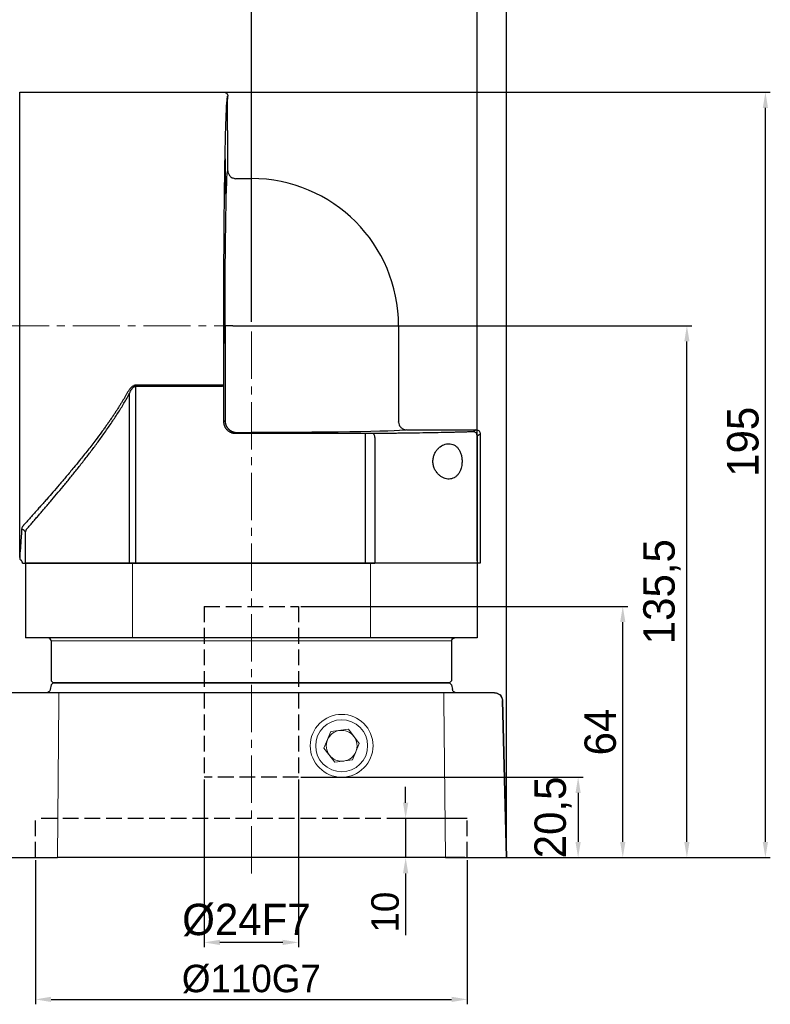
# Model space of a CAD drawing. Header units: millimetres. Extents: x 6158 to 6996, y -682 to -89.
# Tile 8 of 12: x 6601 to 6792, y -467 to -216. Entities that reach past the tile are written whole.
import ezdxf

# ---------------------------------------------------------------- set-up
doc = ezdxf.new("R2010")
doc.units = ezdxf.units.MM
doc.header["$PDSIZE"] = -5
doc.linetypes.add('JIS_02_4.0', pattern=[5.5, 4, -1.5])
doc.linetypes.add('点画线', pattern=[18, 12, -2, 2, -2])
doc.layers.get('0').update_dxf_attribs({"lineweight": 18})
doc.layers.get('Defpoints').update_dxf_attribs({"lineweight": 18})
for name, color, linetype, lineweight in [('7中心线层', 7, '点画线', 18), ('中心线01', 7, 'JIS_02_4.0', 0), ('尺寸线层', 3, 'Continuous', 18), ('粗实线', 7, 'Continuous', 40)]:
    doc.layers.add(name, color=color, linetype=linetype, lineweight=lineweight)
doc.styles.add('工程字', font='txt')
doc.dimstyles.new('ISO-25', dxfattribs={"dimtxt": 8, "dimasz": 4, "dimexe": 1.25, "dimexo": 0.625, "dimgap": 1.7, "dimtad": 1, "dimtxsty": '工程字', "dimcen": 2, "dimdle": 8, "dimadec": 0, "dimazin": 0, "dimtfac": 1, "dimtmove": 0, "dimatfit": 3, "dimfxl": 1, "dimarcsym": 0})

# ---------------------------------------------------------------- blocks, each defined once
blk = doc.blocks.new('*D100')
at = {"layer": 'Defpoints', "color": 0}
for p in [(6624.12, -234.27), (6790.55, -234.27), (6724.62, -429.27)]:
    blk.add_point(p, dxfattribs=at)
at = {"layer": '尺寸线层', "color": 0, "lineweight": -2}
for p, q in [((6624.75, -234.27), (6791.8, -234.27)), ((6790.55, -425.27), (6790.55, -238.27)), ((6725.25, -429.27), (6791.8, -429.27))]:
    blk.add_line(p, q, dxfattribs=at)
at = {"layer": '尺寸线层', "color": 0}
for points in [[(6791.21, -238.27), (6789.88, -238.27), (6790.55, -234.27)], [(6789.88, -425.27), (6791.21, -425.27), (6790.55, -429.27)]]:
    blk.add_solid(points, dxfattribs=at)
at = {"layer": '尺寸线层', "color": 0, "insert": (6784.85, -323.33), "char_height": 8, "attachment_point": 5, "rotation": 90, "style": '工程字'}
blk.add_mtext('195', dxfattribs=at)
blk = doc.blocks.new('*D101')
at = {"layer": 'Defpoints', "color": 0}
for p in [(6522.12, -211.22), (6522.12, -236.77), (6659.62, -293.77)]:
    blk.add_point(p, dxfattribs=at)
at = {"layer": '尺寸线层', "color": 0, "lineweight": -2}
for p, q in [((6522.12, -235.77), (6522.12, -209.97)), ((6659.62, -292.77), (6659.62, -209.97)), ((6655.62, -211.22), (6526.12, -211.22))]:
    blk.add_line(p, q, dxfattribs=at)
at = {"layer": '尺寸线层', "color": 0}
for points in [[(6526.12, -210.55), (6526.12, -211.89), (6522.12, -211.22)], [(6655.62, -211.89), (6655.62, -210.55), (6659.62, -211.22)]]:
    blk.add_solid(points, dxfattribs=at)
at = {"layer": '尺寸线层', "color": 0, "insert": (6590.87, -205.25), "char_height": 8, "attachment_point": 5, "style": '工程字'}
blk.add_mtext('137,5', dxfattribs=at)
blk = doc.blocks.new('*D112')
at = {"layer": 'Defpoints', "color": 0}
for p in [(6457.13, -190.55), (6457.13, -278.77), (6717.12, -354.27)]:
    blk.add_point(p, dxfattribs=at)
at = {"layer": '尺寸线层', "color": 0, "lineweight": -2}
for p, q in [((6457.13, -278.14), (6457.13, -189.3)), ((6713.12, -190.55), (6461.13, -190.55)), ((6717.12, -353.64), (6717.12, -189.3))]:
    blk.add_line(p, q, dxfattribs=at)
at = {"layer": '尺寸线层', "color": 0}
for points in [[(6461.13, -189.89), (6461.13, -191.22), (6457.13, -190.55)], [(6713.12, -191.22), (6713.12, -189.89), (6717.12, -190.55)]]:
    blk.add_solid(points, dxfattribs=at)
at = {"layer": '尺寸线层', "color": 0, "insert": (6587.12, -184.85), "char_height": 8, "attachment_point": 5, "style": '工程字'}
blk.add_mtext('260', dxfattribs=at)
blk = doc.blocks.new('*D113')
at = {"layer": 'Defpoints', "color": 0}
for p in [(6647.62, -408.77), (6671.62, -408.77), (6647.62, -450.86)]:
    blk.add_point(p, dxfattribs=at)
at = {"layer": '尺寸线层', "color": 0, "lineweight": -2}
for p, q in [((6647.62, -409.39), (6647.62, -452.11)), ((6671.62, -409.39), (6671.62, -452.11)), ((6667.62, -450.86), (6651.62, -450.86))]:
    blk.add_line(p, q, dxfattribs=at)
at = {"layer": '尺寸线层', "color": 0}
for points in [[(6651.62, -450.19), (6651.62, -451.53), (6647.62, -450.86)], [(6667.62, -451.53), (6667.62, -450.19), (6671.62, -450.86)]]:
    blk.add_solid(points, dxfattribs=at)
at = {"layer": '尺寸线层', "color": 0, "insert": (6658.37, -445.16), "char_height": 8, "attachment_point": 5, "style": '工程字'}
blk.add_mtext('%%C24F7', dxfattribs=at)
blk = doc.blocks.new('*D114')
at = {"layer": 'Defpoints', "color": 0}
for p in [(6604.62, -429.27), (6714.62, -429.27), (6714.62, -465.38)]:
    blk.add_point(p, dxfattribs=at)
at = {"layer": '尺寸线层', "color": 0, "lineweight": -2}
for p, q in [((6604.62, -429.89), (6604.62, -466.63)), ((6714.62, -429.89), (6714.62, -466.63)), ((6608.62, -465.38), (6710.62, -465.38))]:
    blk.add_line(p, q, dxfattribs=at)
at = {"layer": '尺寸线层', "color": 0}
for points in [[(6608.62, -464.71), (6608.62, -466.04), (6604.62, -465.38)], [(6710.62, -466.04), (6710.62, -464.71), (6714.62, -465.38)]]:
    blk.add_solid(points, dxfattribs=at)
at = {"layer": '尺寸线层', "color": 0, "insert": (6659.62, -460.18), "char_height": 7, "attachment_point": 5, "style": '工程字'}
blk.add_mtext('%%c110G7', dxfattribs=at)
blk = doc.blocks.new('*D115')
at = {"layer": 'Defpoints', "color": 0}
for p in [(6714.62, -419.27), (6698.92, -429.27), (6714.62, -429.27)]:
    blk.add_point(p, dxfattribs=at)
at = {"layer": '尺寸线层', "color": 0, "lineweight": -2}
for p, q in [((6698.92, -415.27), (6698.92, -411.27)), ((6714, -419.27), (6697.67, -419.27)), ((6698.92, -419.27), (6698.92, -429.27)), ((6714, -429.27), (6697.67, -429.27)), ((6698.92, -433.27), (6698.92, -449.03))]:
    blk.add_line(p, q, dxfattribs=at)
at = {"layer": '尺寸线层', "color": 0}
for points in [[(6698.25, -415.27), (6699.59, -415.27), (6698.92, -419.27)], [(6699.59, -433.27), (6698.25, -433.27), (6698.92, -429.27)]]:
    blk.add_solid(points, dxfattribs=at)
at = {"layer": '尺寸线层', "color": 0, "insert": (6693.72, -443.15), "char_height": 7, "attachment_point": 5, "rotation": 90, "style": '工程字'}
blk.add_mtext('10', dxfattribs=at)
blk = doc.blocks.new('*D116')
at = {"layer": 'Defpoints', "color": 0}
for p in [(6671.62, -408.77), (6723.82, -429.27), (6742.85, -429.27)]:
    blk.add_point(p, dxfattribs=at)
at = {"layer": '尺寸线层', "color": 0, "lineweight": -2}
for p, q in [((6672.25, -408.77), (6744.1, -408.77)), ((6742.85, -412.77), (6742.85, -425.27)), ((6724.45, -429.27), (6744.1, -429.27))]:
    blk.add_line(p, q, dxfattribs=at)
at = {"layer": '尺寸线层', "color": 0}
for points in [[(6743.51, -412.77), (6742.18, -412.77), (6742.85, -408.77)], [(6742.18, -425.27), (6743.51, -425.27), (6742.85, -429.27)]]:
    blk.add_solid(points, dxfattribs=at)
at = {"layer": '尺寸线层', "color": 0, "insert": (6736.48, -419.02), "char_height": 8, "attachment_point": 5, "rotation": 90, "style": '工程字'}
blk.add_mtext('20,5', dxfattribs=at)
blk = doc.blocks.new('*D117')
at = {"layer": 'Defpoints', "color": 0}
for p in [(6671.62, -365.27), (6754.22, -365.27), (6723.82, -429.27)]:
    blk.add_point(p, dxfattribs=at)
at = {"layer": '尺寸线层', "color": 0, "lineweight": -2}
for p, q in [((6672.25, -365.27), (6755.47, -365.27)), ((6754.22, -425.27), (6754.22, -369.27)), ((6724.45, -429.27), (6755.47, -429.27))]:
    blk.add_line(p, q, dxfattribs=at)
at = {"layer": '尺寸线层', "color": 0}
for points in [[(6754.89, -369.27), (6753.55, -369.27), (6754.22, -365.27)], [(6753.55, -425.27), (6754.89, -425.27), (6754.22, -429.27)]]:
    blk.add_solid(points, dxfattribs=at)
at = {"layer": '尺寸线层', "color": 0, "insert": (6748.52, -397.27), "char_height": 8, "attachment_point": 5, "rotation": 90, "style": '工程字'}
blk.add_mtext('64', dxfattribs=at)
blk = doc.blocks.new('*D118')
at = {"layer": 'Defpoints', "color": 0}
for p in [(6659.62, -293.77), (6770.55, -293.77), (6723.82, -429.27)]:
    blk.add_point(p, dxfattribs=at)
at = {"layer": '尺寸线层', "color": 0, "lineweight": -2}
for p, q in [((6660.25, -293.77), (6771.8, -293.77)), ((6770.55, -425.27), (6770.55, -297.77)), ((6724.45, -429.27), (6771.8, -429.27))]:
    blk.add_line(p, q, dxfattribs=at)
at = {"layer": '尺寸线层', "color": 0}
for points in [[(6771.22, -297.77), (6769.89, -297.77), (6770.55, -293.77)], [(6769.89, -425.27), (6771.22, -425.27), (6770.55, -429.27)]]:
    blk.add_solid(points, dxfattribs=at)
at = {"layer": '尺寸线层', "color": 0, "insert": (6764.18, -361.52), "char_height": 8, "attachment_point": 5, "rotation": 90, "style": '工程字'}
blk.add_mtext('135,5', dxfattribs=at)
blk = doc.blocks.new('*D119')
at = {"layer": 'Defpoints', "color": 0}
for p in [(6457.13, -172.55), (6457.13, -260.76), (6724.62, -429.11)]:
    blk.add_point(p, dxfattribs=at)
at = {"layer": '尺寸线层', "color": 0, "lineweight": -2}
for p, q in [((6457.13, -260.13), (6457.13, -171.3)), ((6720.62, -172.55), (6461.13, -172.55)), ((6724.62, -428.48), (6724.62, -171.3))]:
    blk.add_line(p, q, dxfattribs=at)
at = {"layer": '尺寸线层', "color": 0}
for points in [[(6461.13, -171.88), (6461.13, -173.21), (6457.13, -172.55)], [(6720.62, -173.21), (6720.62, -171.88), (6724.62, -172.55)]]:
    blk.add_solid(points, dxfattribs=at)
at = {"layer": '尺寸线层', "color": 0, "insert": (6590.88, -166.18), "char_height": 8, "attachment_point": 5, "style": '工程字'}
blk.add_mtext('267,5', dxfattribs=at)
blk = doc.blocks.new('110DL1')
at = {"linetype": 'Continuous', "lineweight": 30}
for p, q in [((0, 0), (52, 0)), ((0, -117.97), (0, 0)), ((53, -1.25), (53, -1)), ((53, -20), (53, -10.25)), ((54.26, -21.83), (54.97, -22.04)), ((55, -22), (59, -22)), ((96.5, -59.5), (96.5, -84)), ((96.46, -84.03), (96.67, -84.74)), ((98.5, -86), (116.29, -86)), ((117.29, -87), (117.29, -120)), ((0.71, -120), (1.48, -120)), ((1.48, -120), (1.87, -120)), ((1.87, -120), (27.96, -120)), ((27.96, -120), (29.49, -120)), ((29.49, -120), (88.05, -120)), ((88.05, -120), (90.47, -120)), ((115.91, -120), (90.47, -120)), ((116.53, -120), (115.91, -120)), ((117.29, -120), (116.53, -120))]:
    blk.add_line(p, q, dxfattribs=at)
at = {"linetype": 'Continuous', "lineweight": 25}
for p, q in [((54.97, -22.06), (55, -22)), ((55, -22), (54.97, -22.06)), ((52.31, -59.5), (52.31, -83.69)), ((54.31, -59.5), (52.31, -59.5)), ((54.31, -59.5), (59, -59.5)), ((59, -59.5), (96.5, -59.5)), ((51.01, -74.67), (29.49, -74.67)), ((29.49, -74.93), (29.49, -74.67)), ((29.49, -74.93), (29.49, -120)), ((29.49, -74.93), (51.01, -74.93)), ((52.01, -83.99), (52.01, -74.67)), ((27.89, -76.89), (27.89, -120)), ((52.31, -83.69), (52.01, -83.99)), ((96.5, -84), (96.44, -84.03)), ((96.44, -84.03), (96.5, -84)), ((55.01, -86.99), (55.31, -86.69)), ((88.05, -86.99), (55.01, -86.99)), ((55.31, -86.69), (59, -86.69)), ((88.05, -87.99), (88.05, -86.99)), ((116.29, -86), (115.53, -86.51)), ((116.53, -87.51), (117.29, -87)), ((116.53, -87.51), (116.53, -120)), ((88.05, -120), (88.05, -87.99)), ((90.47, -87.98), (90.47, -120)), ((1.48, -120), (1.48, -112.28))]:
    blk.add_line(p, q, dxfattribs=at)
at = {"linetype": 'Continuous', "lineweight": 25, "flags": 128}
blk.add_lwpolyline([(90.47, -87.98), (90.46, -87.78), (90.43, -87.6), (90.38, -87.43), (90.32, -87.28), (90.25, -87.15), (90.17, -87.06), (90.08, -87), (89.98, -86.98)], dxfattribs=at)
at = {"linetype": 'Continuous', "lineweight": 30}
blk.add_arc((59, -59.5), 37.5, 0, 90, dxfattribs=at)
at = {"linetype": 'Continuous', "lineweight": 25}
for centre, radius, start, end in [((115.53, -87.51), 1, 0.0252, 89.9639), ((0.53, -112.36), 0.957, 5.0104, 92.772)]:
    blk.add_arc(centre, radius, start, end, dxfattribs=at)
at = {"linetype": 'Continuous', "lineweight": 30, "extrusion": (0, 0, -1)}
blk.add_ellipse((53, -5.75), major_axis=(0, 4.5), ratio=0.017455, start_param=3.141593, end_param=6.283185, dxfattribs=at)
at = {"linetype": 'Continuous', "lineweight": 25, "extrusion": (0, 0, -1)}
for centre in [(52.34, -21.49), (52.06, -59.5)]:
    blk.add_ellipse(centre, major_axis=(0, 4.5), ratio=0.017455, dxfattribs=at)
for centre, major_axis, start_param, end_param in [((53, -59.5), (0, 39.5), 4.712389, 6.282302), ((59, -86), (-39.5, 0), 3.142476, 4.712389), ((88.05, -86.92), (-4, 0), 4.207028, 4.712389), ((111.53, -86.51), (-4, 0), 3.167773, 3.645818)]:
    blk.add_ellipse(centre, major_axis=major_axis, ratio=0.017455, start_param=start_param, end_param=end_param, dxfattribs=at)
at = {"linetype": 'Continuous', "lineweight": 30, "extrusion": (-2.17981e-22, 3.0756e-12, -1)}
blk.add_ellipse((116.29, -87), major_axis=(-0.832, -0.555), ratio=0.999505, start_param=2.158969, end_param=3.729308, dxfattribs=at)
at = {"linetype": 'Continuous', "lineweight": 25}
for points, knots in [([(52.01, -74.67), (52.01, -74.43), (52.01, -73.95), (52.01, -73.22), (52, -72.5), (52, -71.77), (52, -71.04), (52, -70.31), (51.99, -69.58), (51.99, -68.84), (51.99, -67.25), (51.98, -64.78), (51.98, -61.44), (51.98, -58.08), (51.98, -54.73), (51.99, -51.4), (52, -46.99), (52.03, -41.58), (52.07, -35.31), (52.12, -29.36), (52.19, -23.81), (52.26, -18.73), (52.35, -14.18), (52.45, -10.22), (52.53, -7.47), (52.6, -5.61), (52.66, -4.39), (52.71, -3.35), (52.77, -2.49), (52.83, -1.83), (52.87, -1.45), (52.91, -1.24), (52.93, -1.13), (52.95, -1.06), (52.98, -1.01), (52.99, -1), (53, -1)], [0, 0, 0, 0, 0.006951, 0.013898, 0.020843, 0.027786, 0.034728, 0.041671, 0.048616, 0.055564, 0.062516, 0.093768, 0.125024, 0.156275, 0.187532, 0.218783, 0.25004, 0.312523, 0.375006, 0.43749, 0.499975, 0.562461, 0.624949, 0.687437, 0.749926, 0.781181, 0.812442, 0.843698, 0.874959, 0.906214, 0.937476, 0.949986, 0.962487, 0.974986, 0.987488, 1, 1, 1, 1]), ([(29.49, -74.67), (29.46, -74.67), (29.4, -74.67), (29.31, -74.69), (29.21, -74.71), (29.12, -74.73), (28.92, -74.81), (28.62, -74.99), (28.22, -75.36), (27.91, -75.77), (27.66, -76.15), (27.55, -76.35), (27.49, -76.46)], [0, 0, 0, 0, 0.032548, 0.065327, 0.09857, 0.132496, 0.167316, 0.320633, 0.500589, 0.750024, 0.86894, 1, 1, 1, 1]), ([(27.96, -76.74), (28.01, -76.65), (28.09, -76.46), (28.21, -76.2), (28.34, -75.95), (28.47, -75.74), (28.6, -75.55), (28.73, -75.39), (28.86, -75.25), (28.99, -75.13), (29.11, -75.04), (29.24, -74.98), (29.37, -74.94), (29.45, -74.93), (29.49, -74.93)], [0, 0, 0, 0, 0.128655, 0.248041, 0.358298, 0.459603, 0.552186, 0.636345, 0.712481, 0.781134, 0.84304, 0.899202, 0.950955, 1, 1, 1, 1]), ([(52.01, -74.67), (52.01, -74.67), (52.01, -74.67), (51.99, -74.67), (51.97, -74.67), (51.94, -74.67), (51.9, -74.67), (51.87, -74.67), (51.83, -74.67), (51.8, -74.67), (51.77, -74.67), (51.75, -74.67), (51.73, -74.67), (51.68, -74.67), (51.57, -74.67), (51.39, -74.67), (51.2, -74.67), (51.07, -74.67), (51.01, -74.67)], [0, 0, 0, 0, 0.068082, 0.132953, 0.193909, 0.250351, 0.301788, 0.347844, 0.388242, 0.422796, 0.451384, 0.473938, 0.490422, 0.500824, 0.632434, 0.760846, 0.88391, 1, 1, 1, 1]), ([(51.01, -74.93), (51.05, -74.93), (51.11, -74.93), (51.22, -74.92), (51.32, -74.91), (51.43, -74.9), (51.54, -74.88), (51.64, -74.86), (51.74, -74.84), (51.83, -74.81), (51.9, -74.78), (51.96, -74.74), (52, -74.71), (52.01, -74.68), (52.01, -74.67)], [0, 0, 0, 0, 0.062192, 0.128072, 0.197704, 0.271143, 0.348432, 0.429613, 0.514717, 0.603775, 0.696812, 0.793849, 0.894906, 1, 1, 1, 1]), ([(27.49, -76.46), (27.37, -76.66), (27.14, -77.07), (26.78, -77.69), (26.4, -78.34), (26, -79), (25.58, -79.68), (25.13, -80.38), (24.67, -81.1), (24.19, -81.84), (23.68, -82.59), (23.16, -83.37), (22.61, -84.15), (22.04, -84.96), (21.46, -85.78), (20.56, -87), (19.19, -88.84), (17.31, -91.27), (15.45, -93.59), (13.62, -95.83), (11.89, -97.89), (10.11, -99.99), (8.49, -101.86), (7.19, -103.36), (6.15, -104.54), (5.32, -105.48), (4.52, -106.37), (3.76, -107.24), (3.02, -108.06), (2.31, -108.85), (1.64, -109.6), (1.2, -110.08), (0.99, -110.32)], [0, 0, 0, 0, 0.013994, 0.028581, 0.043761, 0.059537, 0.075908, 0.092876, 0.110441, 0.128604, 0.147366, 0.166727, 0.186688, 0.20725, 0.228412, 0.250175, 0.303131, 0.374795, 0.449072, 0.500116, 0.569691, 0.634517, 0.694601, 0.749953, 0.783202, 0.815873, 0.847971, 0.879499, 0.910462, 0.940863, 0.970708, 1, 1, 1, 1]), ([(1.87, -111.17), (1.98, -111.04), (2.2, -110.79), (2.54, -110.4), (2.88, -110.01), (3.23, -109.61), (3.59, -109.21), (3.95, -108.79), (4.31, -108.37), (4.68, -107.95), (5.05, -107.52), (5.43, -107.08), (5.82, -106.63), (6.21, -106.18), (6.6, -105.72), (7, -105.26), (7.4, -104.78), (8.19, -103.86), (9.39, -102.43), (11.04, -100.45), (12.75, -98.37), (14.49, -96.2), (16.26, -93.97), (18.02, -91.69), (19.75, -89.39), (21.2, -87.39), (22.37, -85.72), (23.27, -84.41), (24.14, -83.11), (24.98, -81.82), (25.78, -80.54), (26.54, -79.27), (27.27, -78.01), (27.73, -77.16), (27.96, -76.74)], [0, 0, 0, 0, 0.015364, 0.030759, 0.046186, 0.061644, 0.077137, 0.092664, 0.108226, 0.123826, 0.139463, 0.155139, 0.170854, 0.186611, 0.202409, 0.218251, 0.234136, 0.250066, 0.311093, 0.373043, 0.435967, 0.499909, 0.563769, 0.626676, 0.688681, 0.749835, 0.783688, 0.816778, 0.849118, 0.880718, 0.911592, 0.941753, 0.971217, 1, 1, 1, 1]), ([(55.01, -86.99), (54.96, -86.99), (54.85, -86.98), (54.69, -86.97), (54.53, -86.95), (54.37, -86.92), (54.21, -86.88), (54.05, -86.83), (53.9, -86.77), (53.75, -86.71), (53.61, -86.64), (53.47, -86.56), (53.33, -86.47), (53.2, -86.38), (53.07, -86.27), (52.95, -86.17), (52.83, -86.05), (52.73, -85.93), (52.62, -85.8), (52.53, -85.67), (52.44, -85.53), (52.36, -85.39), (52.29, -85.25), (52.23, -85.1), (52.17, -84.95), (52.12, -84.79), (52.08, -84.63), (52.05, -84.47), (52.03, -84.31), (52.02, -84.15), (52.01, -84.04), (52.01, -83.99)], [0, 0, 0, 0, 0.034488, 0.068976, 0.103462, 0.137947, 0.172431, 0.206914, 0.241396, 0.275878, 0.310359, 0.34484, 0.379321, 0.413801, 0.44828, 0.48276, 0.51724, 0.55172, 0.586199, 0.620679, 0.65516, 0.689641, 0.724122, 0.758604, 0.793086, 0.827569, 0.862053, 0.896538, 0.931024, 0.965512, 1, 1, 1, 1]), ([(52.31, -83.69), (52.31, -83.74), (52.31, -83.85), (52.33, -84.01), (52.35, -84.17), (52.38, -84.33), (52.42, -84.49), (52.47, -84.65), (52.52, -84.8), (52.59, -84.95), (52.66, -85.09), (52.74, -85.24), (52.83, -85.37), (52.92, -85.51), (53.02, -85.63), (53.13, -85.75), (53.25, -85.87), (53.37, -85.98), (53.49, -86.08), (53.63, -86.17), (53.76, -86.26), (53.91, -86.34), (54.05, -86.41), (54.2, -86.48), (54.35, -86.53), (54.51, -86.58), (54.67, -86.62), (54.83, -86.65), (54.99, -86.67), (55.15, -86.69), (55.26, -86.69), (55.31, -86.69)], [0, 0, 0, 0, 0.034483, 0.068966, 0.103449, 0.137932, 0.172415, 0.206898, 0.24138, 0.275863, 0.310346, 0.344828, 0.379311, 0.413794, 0.448276, 0.482759, 0.517241, 0.551724, 0.586206, 0.620689, 0.655172, 0.689654, 0.724137, 0.75862, 0.793102, 0.827585, 0.862068, 0.896551, 0.931034, 0.965517, 1, 1, 1, 1]), ([(115.04, -86.54), (114.9, -86.54), (114.64, -86.55), (114.23, -86.56), (113.81, -86.58), (113.39, -86.59), (112.95, -86.6), (112.51, -86.61), (112.06, -86.63), (111.6, -86.64), (111.13, -86.65), (110.65, -86.66), (109.43, -86.69), (107.38, -86.73), (104.32, -86.79), (101.03, -86.84), (98.32, -86.88), (96.31, -86.91), (95.08, -86.92), (93.84, -86.94), (92.57, -86.95), (91.29, -86.96), (90.42, -86.97), (89.98, -86.98)], [0, 0, 0, 0, 0.022757, 0.045498, 0.068225, 0.090944, 0.113658, 0.136369, 0.159083, 0.181803, 0.204532, 0.227274, 0.250034, 0.375016, 0.500012, 0.624992, 0.749986, 0.791691, 0.833352, 0.87499, 0.916629, 0.958291, 1, 1, 1, 1]), ([(112.54, -92.77), (112.48, -92.46), (112.3, -91.85), (111.91, -91.08), (111.43, -90.46), (110.89, -90), (110.29, -89.7), (109.67, -89.55), (109.02, -89.54), (108.15, -89.71), (107.28, -90.14), (106.49, -90.85), (105.96, -91.53), (105.54, -92.35), (105.27, -93.31), (105.21, -94.33), (105.39, -95.32), (105.75, -96.21), (106.23, -96.95), (106.81, -97.55), (107.63, -98.16), (108.72, -98.6), (109.81, -98.56), (110.62, -98.26), (111.2, -97.87), (111.71, -97.33), (112.09, -96.7), (112.35, -96.06), (112.52, -95.44), (112.64, -94.67), (112.68, -93.76), (112.6, -93.09), (112.54, -92.77)], [0, 0, 0, 0, 0.030505, 0.062338, 0.09321, 0.125024, 0.155863, 0.187515, 0.218612, 0.250035, 0.312417, 0.3442, 0.374682, 0.407045, 0.437371, 0.468431, 0.499944, 0.530151, 0.562264, 0.592957, 0.625256, 0.687579, 0.749785, 0.781662, 0.812515, 0.844352, 0.874987, 0.895946, 0.916643, 0.937678, 0.969218, 1, 1, 1, 1]), ([(0.99, -110.32), (0.96, -110.35), (0.89, -110.42), (0.81, -110.53), (0.74, -110.64), (0.67, -110.74), (0.61, -110.88), (0.54, -111.04), (0.5, -111.22), (0.49, -111.34), (0.48, -111.4)], [0, 0, 0, 0, 0.100373, 0.200386, 0.300217, 0.400042, 0.500038, 0.666083, 0.832471, 1, 1, 1, 1]), ([(0.48, -111.4), (0.4, -112.98), (0.32, -114.32), (0.16, -116.52), (0.08, -117.37), (0, -117.97)], [0, 0, 0, 0, 0.5, 0.5, 1, 1, 1, 1]), ([(1.48, -112.28), (1.48, -112.24), (1.49, -112.17), (1.5, -112.05), (1.52, -111.94), (1.55, -111.83), (1.59, -111.69), (1.66, -111.53), (1.75, -111.35), (1.83, -111.23), (1.87, -111.17)], [0, 0, 0, 0, 0.099847, 0.199828, 0.299942, 0.40019, 0.500571, 0.669373, 0.835844, 1, 1, 1, 1])]:
    blk.add_open_spline(points, degree=3, knots=knots, dxfattribs=at)
at = {"linetype": 'Continuous', "lineweight": 30}
for points, knots in [([(52, 0), (52.03, 0), (52.1, 0), (52.21, -0.02), (52.32, -0.05), (52.42, -0.09), (52.52, -0.15), (52.62, -0.21), (52.72, -0.3), (52.83, -0.43), (52.92, -0.6), (52.99, -0.79), (53, -0.93), (53, -1)], [0, 0, 0, 0, 0.065607, 0.1337, 0.204011, 0.276206, 0.349882, 0.42458, 0.499802, 0.615495, 0.739545, 0.868919, 1, 1, 1, 1]), ([(53, -20), (53.03, -20.25), (53.07, -20.64), (53.32, -21.11), (53.66, -21.51), (53.98, -21.8), (54.25, -21.85), (54.25, -21.85)], [0, 0, 0, 0, 0.321307, 0.490957, 0.661846, 0.992067, 1, 1, 1, 1]), ([(96.65, -84.75), (96.66, -84.76), (96.71, -85.02), (96.99, -85.35), (97.39, -85.68), (97.86, -85.93), (98.25, -85.97), (98.5, -86)], [0, 0, 0, 0, 0.017702, 0.336702, 0.508176, 0.678268, 1, 1, 1, 1]), ([(0, -117.97), (0, -118.01), (0, -118.11), (0, -118.24), (0, -118.36), (0, -118.48), (0, -118.58), (0, -118.67), (0, -118.75), (0, -118.83), (0, -118.89), (0, -118.94), (0, -118.98), (0, -119.01), (0, -119.03), (0, -119.04), (0, -119.04)], [0, 0, 0, 0, 0.071486, 0.142917, 0.214305, 0.28566, 0.356994, 0.428319, 0.499648, 0.57099, 0.642359, 0.713765, 0.785221, 0.856738, 0.928327, 1, 1, 1, 1]), ([(0.71, -120), (0.71, -119.97), (0.7, -119.9), (0.69, -119.8), (0.66, -119.69), (0.62, -119.59), (0.57, -119.5), (0.51, -119.4), (0.43, -119.3), (0.31, -119.2), (0.17, -119.11), (0.06, -119.07), (0, -119.04)], [0, 0, 0, 0, 0.079379, 0.160886, 0.244144, 0.328717, 0.414127, 0.499864, 0.600339, 0.718453, 0.852623, 1, 1, 1, 1])]:
    blk.add_open_spline(points, degree=3, knots=knots, dxfattribs=at)

msp = doc.modelspace()

# ---------------------------------------------------------------- linework, layer by layer
for p, q in [((6717.1226, -311.121), (6717.1226, -311.121)), ((6629.3117, -354.2656), (6629.3117, -373.2656)), ((6689.9335, -354.2656), (6689.9335, -373.2656)), ((6710.6226, -374.0656), (6608.6226, -374.0656)), ((6610.586, -387.2656), (6610.586, -389.2133)), ((6708.6592, -387.2656), (6708.6592, -389.2133)), ((6721.5745, -387.2656), (6721.5745, -387.2656)), ((6610.2131, -429.2656), (6610.586, -389.2133)), ((6708.6592, -389.2133), (6709.0321, -429.2656)), ((6679.8638, -397.1643), (6678.1255, -401.3561)), ((6684.3632, -396.5737), (6679.8638, -397.1643)), ((6687.1243, -400.175), (6684.3632, -396.5737)), ((6685.386, -404.3669), (6687.1243, -400.175)), ((6678.1255, -401.3561), (6680.8866, -404.9574)), ((6680.8866, -404.9574), (6685.386, -404.3669))]:
    msp.add_line(p, q)
msp.add_circle((6682.6249, -400.7656), 8)
for radius, start, end in [(6.6194, 67.477326, 247.477326), (6.6194, 247.477326, 67.477326), (3.93, 97.477326, 157.477326), (3.93, 67.477326, 97.477326), (3.93, 37.477326, 67.477326), (3.93, 337.477326, 37.477326), (3.93, 157.477326, 217.477326), (3.93, 217.477326, 247.477326), (3.93, 277.477326, 337.477326), (3.93, 247.477326, 277.477326)]:
    msp.add_arc((6682.6249, -400.7656), radius, start, end)
at = {"layer": '7中心线层'}
for p in [(6452.1225, -293.7656), (6659.6249, -433.2631)]:
    msp.add_line(p, (6659.6249, -293.7656), dxfattribs=at)
at = {"layer": '中心线01', "color": 0, "lineweight": 25}
for p, q in [((6647.6249, -365.2656), (6647.6249, -408.7656)), ((6647.6249, -365.2656), (6671.6249, -365.2656)), ((6671.6249, -365.2656), (6671.6249, -408.7656)), ((6671.6249, -408.7656), (6647.6249, -408.7656)), ((6714.6249, -419.2656), (6604.6249, -419.2656)), ((6604.6249, -429.2656), (6604.6249, -419.2656)), ((6714.6249, -429.2656), (6714.6249, -419.2656))]:
    msp.add_line(p, q, dxfattribs=at)
at = {"layer": '粗实线', "lineweight": 30}
for p, q in [((6600.6226, -352.7656), (6600.6226, -234.7656)), ((6629.3117, -354.2656), (6602.1226, -354.2656)), ((6629.3117, -354.2656), (6602.1226, -354.2656)), ((6602.1272, -354.2523), (6602.1228, -373.2523)), ((6689.9335, -354.2656), (6629.3117, -354.2656)), ((6689.9335, -354.2656), (6629.3117, -354.2656)), ((6717.1226, -354.2656), (6689.9335, -354.2656)), ((6717.1226, -354.2656), (6689.9335, -354.2656)), ((6717.1226, -354.2657), (6717.1226, -373.2656)), ((6629.3117, -373.2656), (6602.1228, -373.2656)), ((6689.9335, -373.2656), (6629.3117, -373.2656)), ((6717.1226, -373.2656), (6689.9335, -373.2656)), ((6717.1226, -373.2656), (6717.1226, -373.2656)), ((6608.6226, -374.0656), (6608.6226, -384.2656)), ((6710.6226, -374.0656), (6710.6226, -384.2656)), ((6608.6226, -385.2656), (6608.4157, -386.4393)), ((6609.1226, -384.7656), (6608.6226, -384.2656)), ((6609.1226, -384.7656), (6608.6226, -385.2656)), ((6609.1226, -384.7656), (6710.1226, -384.7656)), ((6710.1226, -384.7656), (6609.1226, -384.7656)), ((6710.1226, -384.7656), (6710.6226, -384.2656)), ((6710.1226, -384.7656), (6710.6226, -385.2656)), ((6710.6226, -385.2656), (6710.8296, -386.4393)), ((6609.3202, -387.2656), (6598.1225, -387.2656)), ((6708.6592, -387.2656), (6610.586, -387.2656)), ((6721.1227, -387.2656), (6709.925, -387.2656)), ((6723.5738, -389.2133), (6723.5738, -389.2133)), ((6723.5738, -389.2133), (6724.6226, -429.2656)), ((6724.6226, -429.2656), (6723.5738, -389.2133)), ((6595.514, -429.2656), (6607.6963, -429.2656)), ((6709.0321, -429.2656), (6610.2131, -429.2656)), ((6711.5489, -429.2656), (6723.7312, -429.2656)), ((6724.6226, -429.2656), (6724.6226, -429.2656))]:
    msp.add_line(p, q, dxfattribs=at)
msp.add_arc((6607.8226, -374.0656), 0.8, 0, 90, dxfattribs=at)
at = {"layer": '粗实线', "lineweight": 30, "extrusion": (0, 0, -1)}
for centre, radius, start, end in [((-6711.4226, -374.0656), 0.8, 0, 90), ((-6607.4309, -386.2656), 1, 190, 270), ((-6711.8144, -386.2656), 1, 270, 350), ((-6721.5745, -389.2656), 2, 90, 178.5), ((-6721.5745, -389.2656), 2, 90, 168.047308), ((-6721.5745, -389.2656), 2, 168.04733, 178.5)]:
    msp.add_arc(centre, radius, start, end, dxfattribs=at)
at = {"layer": '粗实线', "lineweight": 30}
for points in [[(6610.586, -387.2656), (6610.1272, -387.2656), (6609.6754, -387.2656), (6609.3202, -387.2656)], [(6709.925, -387.2656), (6709.5699, -387.2656), (6709.1181, -387.2656), (6708.6592, -387.2656)], [(6721.5768, -387.2656), (6721.5722, -387.2656), (6721.4132, -387.2656), (6721.1227, -387.2656)]]:
    msp.add_open_spline(points, degree=3, dxfattribs=at)
for points, knots in [([(6607.6963, -429.2656), (6607.8819, -429.2656), (6608.0818, -429.2656), (6608.2912, -429.2656), (6608.6836, -429.2656), (6609.1186, -429.2656), (6609.5601, -429.2656), (6609.7756, -429.2656), (6609.9947, -429.2656), (6610.2131, -429.2656)], [0, 0, 0, 0, 0.26264547, 0.26264547, 0.26264547, 0.75994677, 0.75994677, 0.75994677, 1, 1, 1, 1]), ([(6709.0321, -429.2656), (6709.2709, -429.2656), (6709.5106, -429.2656), (6709.7456, -429.2656), (6710.1859, -429.2656), (6710.6186, -429.2656), (6711.0077, -429.2656), (6711.1975, -429.2656), (6711.3792, -429.2656), (6711.5489, -429.2656)], [0, 0, 0, 0, 0.26264538, 0.26264538, 0.26264538, 0.75994669, 0.75994669, 0.75994669, 1, 1, 1, 1]), ([(6723.7312, -429.2656), (6723.8815, -429.2656), (6724.0157, -429.2656), (6724.3455, -429.2656), (6724.4959, -429.2656), (6724.6046, -429.2656), (6724.6203, -429.2656), (6724.6249, -429.2656)], [0, 0, 0, 0, 0.26264547, 0.26264547, 0.75994677, 0.75994677, 1, 1, 1, 1])]:
    msp.add_open_spline(points, degree=3, knots=knots, dxfattribs=at)

# ---------------------------------------------------------------- block references
at = {"layer": '粗实线'}
msp.add_blockref('110DL1', (6600.6226, -234.2657), dxfattribs=at)

# ---------------------------------------------------------------- dimensions: what is measured, and where the dimension line sits
at = {"layer": '尺寸线层'}
for base, p1, p2, picture, middle in [((6457.1266, -172.5465), (6724.6249, -429.1091), (6457.1266, -260.7585), '*D119', (6590.8758, -172.5465)), ((6457.1266, -190.5536), (6717.1226, -354.2657), (6457.1266, -278.7656), '*D112', (6587.1246, -190.5536))]:
    dim = msp.add_linear_dim(base=base, p1=p1, p2=p2, dimstyle='ISO-25', dxfattribs=at)
    dim.commit()
    dim.dimension.update_dxf_attribs({"geometry": picture, "text_midpoint": middle, "dimtype": 160})
dim = msp.add_linear_dim(base=(6522.1226, -211.2201), p1=(6659.6249, -293.7656), p2=(6522.1226, -236.7656), dimstyle='ISO-25', override={"dimexo": 1, "dimgap": 1.3}, dxfattribs=at)
dim.commit()
dim.dimension.update_dxf_attribs({"geometry": '*D101', "text_midpoint": (6590.8738, -211.2201), "dimtype": 160})
for base, p1, p2, override, picture, middle in [((6790.545, -234.2656), (6724.6249, -429.2656), (6624.1226, -234.2656), {"dimtxsty": '工程字'}, '*D100', (6790.545, -323.3309)), ((6698.9205, -429.2656), (6714.6249, -419.2656), (6714.6249, -429.2656), {"dimtxt": 7, "dimtxsty": '工程字'}, '*D115', (6698.9205, -443.15))]:
    dim = msp.add_linear_dim(base=base, p1=p1, p2=p2, angle=90, dimstyle='ISO-25', override=override, dxfattribs=at)
    dim.commit()
    dim.dimension.update_dxf_attribs({"geometry": picture, "text_midpoint": middle, "dimtype": 160})
for base, p1, p2, picture, middle in [((6770.5527, -293.7656), (6723.8249, -429.2656), (6659.6249, -293.7656), '*D118', (6770.5527, -361.5156)), ((6742.8464, -429.2656), (6671.6249, -408.7656), (6723.8249, -429.2656), '*D116', (6742.8464, -419.0156))]:
    dim = msp.add_linear_dim(base=base, p1=p1, p2=p2, angle=90, dimstyle='ISO-25', dxfattribs=at)
    dim.commit()
    dim.dimension.update_dxf_attribs({"geometry": picture, "text_midpoint": middle, "dimtype": 160})
dim = msp.add_linear_dim(base=(6754.219, -365.2656), p1=(6723.8249, -429.2656), p2=(6671.6249, -365.2656), angle=90, dimstyle='ISO-25', dxfattribs=at)
dim.commit()
dim.dimension.update_dxf_attribs({"geometry": '*D117', "text_midpoint": (6748.519, -397.2656)})
dim = msp.add_linear_dim(base=(6647.6249, -450.8597), p1=(6671.6249, -408.7656), p2=(6647.6249, -408.7656), text='%%C<>F7', dimstyle='ISO-25', override={"dimtxsty": '工程字'}, dxfattribs=at)
dim.commit()
dim.dimension.update_dxf_attribs({"geometry": '*D113', "text_midpoint": (6658.3749, -450.8597), "dimtype": 160})
dim = msp.add_linear_dim(base=(6714.6249, -465.3777), p1=(6604.6249, -429.2656), p2=(6714.6249, -429.2656), text='%%c<>G7', dimstyle='ISO-25', override={"dimtxt": 7, "dimtxsty": '工程字'}, dxfattribs=at)
dim.commit()
dim.dimension.update_dxf_attribs({"geometry": '*D114', "text_midpoint": (6659.6249, -460.1777)})

doc.saveas('drawing.dxf')
